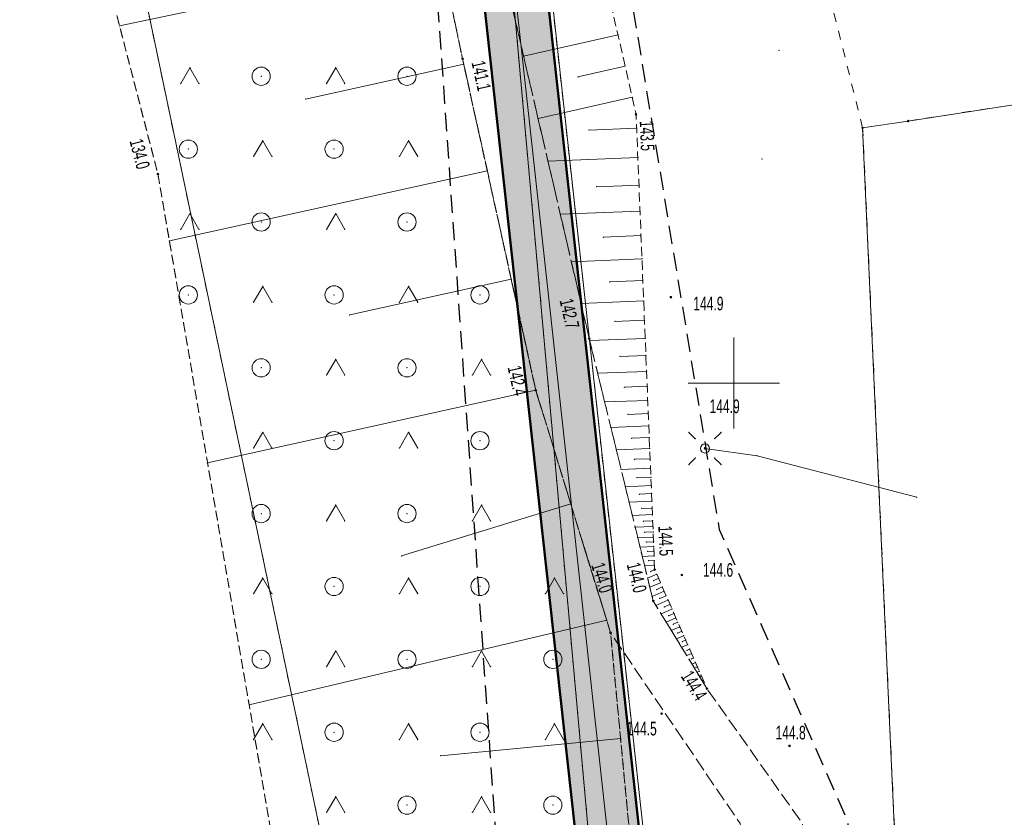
# Model space of a CAD drawing. Extents: x 6456700 to 6518119, y 5963420 to 5980059.
# Tile 245 of 256: x 6512430 to 6512484, y 5966575 to 5966619. Entities that reach past the tile are written whole.
import ezdxf
from ezdxf.enums import TextEntityAlignment as Align

# ---------------------------------------------------------------- set-up
doc = ezdxf.new("R2010")
doc.units = 0
doc.header["$MEASUREMENT"] = 0
for name, pattern in [('L_0_03', [1, 0.5, -0.5]), ('L_0_04', [1.5, 1, -0.5]), ('L_0_52', [1, 0.75, -0.25]), ('L_0_5A', [0.75, 0.5, -0.25])]:
    doc.linetypes.add(name, pattern=pattern)
doc.layers.get('0').update_dxf_attribs({"color": 2, "linetype": 'CONTINUOUS', "lineweight": 5})
for name, color, linetype, lineweight in [('000_Inne__niezydentyfikowane_', 7, 'CONTINUOUS', 18), ('18mm Kreska ciągła', 7, 'CONTINUOUS', 18), ('203_punkt_graniczny', 7, 'CONTINUOUS', 18), ('218_kontur_uzytku_gruntowego', 96, 'L_0_03', 18), ('219_dzialka_ewidencyjna', 7, 'CONTINUOUS', 18), ('50mm Kreska ciągła', 7, 'CONTINUOUS', 50), ('9mm Kreska ciągła', 252, 'CONTINUOUS', 9), ('jezdnia', 7, 'CONTINUOUS', 18), ('latarnia', 7, 'CONTINUOUS', 18), ('ogrodzenie_trwale', 7, 'CONTINUOUS', 18), ('pikieta_naturalna', 7, 'CONTINUOUS', 18), ('pikieta_naturalna_Atr2', 7, 'CONTINUOUS', 18), ('przewod_elektroenergetyczny_podziemny', 7, 'CONTINUOUS', 18), ('siatka_krzyrzy', 7, 'CONTINUOUS', 18), ('skarpa_nieumocniona', 7, 'CONTINUOUS', 18), ('teren_zalesiony', 7, 'CONTINUOUS', 18), ('Zakres', 7, 'CONTINUOUS', 18)]:
    doc.layers.add(name, color=color, linetype=linetype, lineweight=lineweight)
doc.styles.get("Standard").update_dxf_attribs({"font": 'txt', "width": 0.75})

# ---------------------------------------------------------------- blocks, each defined once
blk = doc.blocks.new('mdcp_nowa')
at = {"layer": '203_punkt_graniczny', "linetype": 'Continuous', "lineweight": 18, "true_color": 0x000000}
for points in [[(6495207.07, 5983063.955, 1), (6495207.07, 5983064.045, 1)], [(6495209.56, 5983064.335, 1), (6495209.56, 5983064.425, 1)]]:
    blk.add_hatch(color=18, dxfattribs=at).paths.add_polyline_path(points)
at = {"layer": 'pikieta_naturalna', "linetype": 'Continuous', "lineweight": 18, "true_color": 0x000000}
for points in [[(6495185.12, 5983067.755, 1), (6495185.12, 5983067.845, 1)], [(6495194.64, 5983064.695, 1), (6495194.64, 5983064.785, 1)], [(6495168.41, 5983061.425, 1), (6495168.41, 5983061.515, 1)], [(6495196.55, 5983054.665, 1), (6495196.55, 5983054.755, 1)], [(6495192.07, 5983052.395, 1), (6495192.07, 5983052.485, 1)], [(6495189.14, 5983049.555, 1), (6495189.14, 5983049.645, 1)], [(6495198.42, 5983046.365, 1), (6495198.42, 5983046.455, 1)], [(6495195.66, 5983039.715, 1), (6495195.66, 5983039.805, 1)], [(6495197.15, 5983039.425, 1), (6495197.15, 5983039.515, 1)], [(6495195.58, 5983037.995, 1), (6495195.58, 5983038.085, 1)], [(6495193.24, 5983036.245, 1), (6495193.24, 5983036.335, 1)], [(6495198.53, 5983033.185, 1), (6495198.53, 5983033.275, 1)], [(6495196.04, 5983031.815, 1), (6495196.04, 5983031.905, 1)], [(6495203.06, 5983030.045, 1), (6495203.06, 5983030.135, 1)]]:
    blk.add_hatch(color=18, dxfattribs=at).paths.add_polyline_path(points)
at = {"layer": '000_Inne__niezydentyfikowane_', "linetype": 'Continuous', "lineweight": 18, "flags": 128}
for points in [[(6495183.96, 5983073.31), (6495166.31, 5983069.6)], [(6495193.65, 5983069.11), (6495188.47, 5983067.93)], [(6495185.19, 5983067.5), (6495176.51, 5983065.58)], [(6495194.04, 5983067.39), (6495191.45, 5983066.8)], [(6495194.43, 5983065.68), (6495189.27, 5983064.51)], [(6495194.67, 5983063.99), (6495192.05, 5983063.88)], [(6495194.74, 5983062.38), (6495189.81, 5983062.18)], [(6495186.48, 5983061.65), (6495169.04, 5983057.8)], [(6495194.8, 5983060.86), (6495192.48, 5983060.77)], [(6495194.86, 5983059.43), (6495190.49, 5983059.26)], [(6495194.91, 5983058.09), (6495192.85, 5983058)], [(6495194.96, 5983056.82), (6495191.09, 5983056.66)], [(6495187.79, 5983055.7), (6495178.93, 5983053.74)], [(6495195.01, 5983055.63), (6495193.19, 5983055.55)], [(6495195.06, 5983054.51), (6495191.62, 5983054.37)], [(6495195.1, 5983053.45), (6495193.48, 5983053.38)], [(6495195.14, 5983052.45), (6495192.1, 5983052.33)], [(6495195.18, 5983051.52), (6495193.75, 5983051.46)], [(6495195.22, 5983050.64), (6495192.53, 5983050.54)], [(6495189.14, 5983049.6), (6495171.13, 5983045.62)], [(6495195.25, 5983049.82), (6495193.99, 5983049.77)], [(6495195.28, 5983049.05), (6495192.92, 5983048.96)], [(6495195.31, 5983048.33), (6495194.2, 5983048.28)], [(6495195.34, 5983047.65), (6495193.26, 5983047.56)], [(6495195.36, 5983047.01), (6495194.39, 5983046.97)], [(6495195.39, 5983046.41), (6495193.56, 5983046.34)], [(6495195.41, 5983045.85), (6495194.55, 5983045.82)], [(6495195.43, 5983045.33), (6495193.82, 5983045.26)], [(6495195.45, 5983044.83), (6495194.7, 5983044.8)], [(6495195.47, 5983044.37), (6495194.05, 5983044.31)], [(6495195.51, 5983043.52), (6495194.26, 5983043.47)], [(6495195.49, 5983043.93), (6495194.82, 5983043.9)], [(6495191.06, 5983043.37), (6495181.78, 5983040.51)], [(6495195.52, 5983043.14), (6495194.94, 5983043.12)], [(6495195.54, 5983042.78), (6495194.44, 5983042.74)], [(6495195.55, 5983042.44), (6495195.03, 5983042.42)], [(6495195.56, 5983042.13), (6495194.59, 5983042.09)], [(6495195.58, 5983041.83), (6495195.12, 5983041.81)], [(6495195.59, 5983041.55), (6495194.73, 5983041.51)], [(6495195.6, 5983041.29), (6495195.2, 5983041.27)], [(6495195.61, 5983041.03), (6495194.86, 5983041)], [(6495195.62, 5983040.78), (6495195.27, 5983040.76)], [(6495195.63, 5983040.52), (6495194.98, 5983040.49)], [(6495195.64, 5983040.26), (6495195.34, 5983040.25)], [(6495195.65, 5983040.01), (6495195.11, 5983039.98)], [(6495195.66, 5983039.75), (6495195.44, 5983039.65)], [(6495195.77, 5983039.51), (6495195.27, 5983039.3)], [(6495195.87, 5983039.28), (6495195.6, 5983039.16)], [(6495195.98, 5983039.04), (6495195.4, 5983038.79)], [(6495196.08, 5983038.81), (6495195.77, 5983038.67)], [(6495196.18, 5983038.57), (6495195.52, 5983038.28)], [(6495196.39, 5983038.09), (6495195.73, 5983037.8)], [(6495196.29, 5983038.33), (6495195.94, 5983038.18)], [(6495196.61, 5983037.6), (6495196.01, 5983037.34)], [(6495196.5, 5983037.84), (6495196.19, 5983037.71)], [(6495193.03, 5983036.99), (6495173.42, 5983032.34)], [(6495196.82, 5983037.11), (6495196.29, 5983036.88)], [(6495196.72, 5983037.36), (6495196.43, 5983037.23)], [(6495197.04, 5983036.62), (6495196.57, 5983036.42)], [(6495196.93, 5983036.87), (6495196.68, 5983036.76)], [(6495197.25, 5983036.13), (6495196.86, 5983035.96)], [(6495197.15, 5983036.38), (6495196.93, 5983036.28)], [(6495197.36, 5983035.89), (6495197.18, 5983035.81)], [(6495197.47, 5983035.64), (6495197.14, 5983035.5)], [(6495197.58, 5983035.4), (6495197.43, 5983035.33)], [(6495197.68, 5983035.15), (6495197.42, 5983035.04)], [(6495197.79, 5983034.91), (6495197.68, 5983034.86)], [(6495197.9, 5983034.67), (6495197.7, 5983034.58)], [(6495198.01, 5983034.42), (6495197.92, 5983034.39)], [(6495198.11, 5983034.18), (6495197.98, 5983034.12)], [(6495198.22, 5983033.93), (6495198.17, 5983033.91)], [(6495198.33, 5983033.69), (6495198.27, 5983033.66)], [(6495193.79, 5983030.49), (6495183.92, 5983029.55)]]:
    blk.add_lwpolyline(points, dxfattribs=at)
at = {"layer": '000_Inne__niezydentyfikowane_'}
for p in [(6495166.31, 5983069.6), (6495193.65, 5983069.11), (6495188.47, 5983067.93), (6495185.19, 5983067.5), (6495194.04, 5983067.39), (6495191.45, 5983066.8), (6495176.51, 5983065.58), (6495194.43, 5983065.68), (6495189.27, 5983064.51), (6495194.67, 5983063.99), (6495192.05, 5983063.88), (6495194.74, 5983062.38), (6495189.81, 5983062.18), (6495186.48, 5983061.65), (6495192.48, 5983060.77), (6495194.8, 5983060.86), (6495190.49, 5983059.26), (6495194.86, 5983059.43), (6495194.91, 5983058.09), (6495169.04, 5983057.8), (6495192.85, 5983058), (6495191.09, 5983056.66), (6495194.96, 5983056.82), (6495187.79, 5983055.7), (6495193.19, 5983055.55), (6495195.01, 5983055.63), (6495191.62, 5983054.37), (6495195.06, 5983054.51), (6495178.93, 5983053.74), (6495193.48, 5983053.38), (6495195.1, 5983053.45), (6495192.1, 5983052.33), (6495195.14, 5983052.45), (6495193.75, 5983051.46), (6495195.18, 5983051.52), (6495192.53, 5983050.54), (6495195.22, 5983050.64), (6495189.14, 5983049.6), (6495193.99, 5983049.77), (6495195.25, 5983049.82), (6495192.92, 5983048.96), (6495195.28, 5983049.05), (6495195.31, 5983048.33), (6495194.2, 5983048.28), (6495193.26, 5983047.56), (6495195.34, 5983047.65), (6495194.39, 5983046.97), (6495195.36, 5983047.01), (6495193.56, 5983046.34), (6495195.39, 5983046.41), (6495171.13, 5983045.62), (6495194.55, 5983045.82), (6495195.41, 5983045.85), (6495193.82, 5983045.26), (6495195.43, 5983045.33), (6495194.7, 5983044.8), (6495195.45, 5983044.83), (6495194.05, 5983044.31), (6495195.47, 5983044.37), (6495194.26, 5983043.47), (6495194.82, 5983043.9), (6495195.49, 5983043.93), (6495195.51, 5983043.52), (6495191.06, 5983043.37), (6495194.94, 5983043.12), (6495195.52, 5983043.14), (6495194.44, 5983042.74), (6495195.03, 5983042.42), (6495195.54, 5983042.78), (6495195.55, 5983042.44), (6495194.59, 5983042.09), (6495195.56, 5983042.13), (6495195.58, 5983041.83), (6495194.73, 5983041.51), (6495195.12, 5983041.81), (6495195.59, 5983041.55), (6495195.6, 5983041.29), (6495194.86, 5983041), (6495195.2, 5983041.27), (6495195.27, 5983040.76), (6495195.61, 5983041.03), (6495195.62, 5983040.78), (6495181.78, 5983040.51), (6495194.98, 5983040.49), (6495195.34, 5983040.25), (6495195.63, 5983040.52), (6495195.64, 5983040.26), (6495195.11, 5983039.98), (6495195.65, 5983040.01), (6495195.66, 5983039.75), (6495195.27, 5983039.3), (6495195.44, 5983039.65), (6495195.6, 5983039.16), (6495195.77, 5983039.51), (6495195.87, 5983039.28), (6495195.4, 5983038.79), (6495195.77, 5983038.67), (6495195.98, 5983039.04), (6495196.08, 5983038.81), (6495195.52, 5983038.28), (6495195.94, 5983038.18), (6495196.18, 5983038.57), (6495196.29, 5983038.33), (6495196.39, 5983038.09), (6495195.73, 5983037.8), (6495196.19, 5983037.71), (6495196.5, 5983037.84), (6495196.61, 5983037.6), (6495193.03, 5983036.99), (6495196.01, 5983037.34), (6495196.43, 5983037.23), (6495196.72, 5983037.36), (6495196.82, 5983037.11), (6495196.29, 5983036.88), (6495196.57, 5983036.42), (6495196.68, 5983036.76), (6495196.93, 5983036.87), (6495197.04, 5983036.62), (6495196.86, 5983035.96), (6495196.93, 5983036.28), (6495197.15, 5983036.38), (6495197.25, 5983036.13), (6495197.36, 5983035.89), (6495197.14, 5983035.5), (6495197.18, 5983035.81), (6495197.47, 5983035.64), (6495197.58, 5983035.4), (6495197.42, 5983035.04), (6495197.43, 5983035.33), (6495197.68, 5983035.15), (6495197.68, 5983034.86), (6495197.79, 5983034.91), (6495197.7, 5983034.58), (6495197.9, 5983034.67), (6495197.92, 5983034.39), (6495198.01, 5983034.42), (6495197.98, 5983034.12), (6495198.11, 5983034.18), (6495198.17, 5983033.91), (6495198.22, 5983033.93), (6495198.27, 5983033.66), (6495198.33, 5983033.69), (6495173.42, 5983032.34), (6495193.79, 5983030.49), (6495183.92, 5983029.55)]:
    blk.add_point(p, dxfattribs=at)
at = {"layer": '203_punkt_graniczny', "color": 7, "linetype": 'Continuous', "lineweight": 18}
for centre in [(6495207.07, 5983064), (6495209.56, 5983064.38)]:
    blk.add_circle(centre, 0.045, dxfattribs=at)
at = {"layer": '203_punkt_graniczny'}
for p in [(6495207.07, 5983064), (6495209.56, 5983064.38)]:
    blk.add_point(p, dxfattribs=at)
at = {"layer": '218_kontur_uzytku_gruntowego', "lineweight": 18, "flags": 128}
for points in [[(6495152.536, 5983143.537), (6495178.61, 5983019.23)], [(6495207.07, 5983064), (6495198.68, 5983097.62)], [(6495189.39, 5983076.89), (6495199.98, 5982980.36)], [(6495199.25, 5982944.91), (6495187.44, 5983076.36)], [(6495209.56, 5983064.38), (6495245.22, 5983069.9)], [(6495207.07, 5983064), (6495209.56, 5983064.38)], [(6495209.81, 5983003.62), (6495207.07, 5983064)]]:
    blk.add_lwpolyline(points, dxfattribs=at)
at = {"layer": '218_kontur_uzytku_gruntowego'}
for p in [(6495207.07, 5983064), (6495207.07, 5983064), (6495207.07, 5983064), (6495207.07, 5983064), (6495209.56, 5983064.38), (6495209.56, 5983064.38)]:
    blk.add_point(p, dxfattribs=at)
at = {"layer": '219_dzialka_ewidencyjna', "color": 3, "linetype": 'Continuous', "lineweight": 18, "flags": 128}
for points in [[(6495178.61, 5983019.23), (6495152.536, 5983143.537)], [(6495199.98, 5982980.36), (6495189.39, 5983076.89)], [(6495199.25, 5982944.91), (6495187.44, 5983076.36)], [(6495245.22, 5983069.9), (6495209.56, 5983064.38)], [(6495209.56, 5983064.38), (6495207.07, 5983064)], [(6495207.07, 5983064), (6495209.81, 5983003.62)]]:
    blk.add_lwpolyline(points, dxfattribs=at)
at = {"layer": '219_dzialka_ewidencyjna', "color": 3}
for p in [(6495207.07, 5983064), (6495207.07, 5983064), (6495209.56, 5983064.38), (6495209.56, 5983064.38)]:
    blk.add_point(p, dxfattribs=at)
at = {"layer": 'jezdnia', "color": 7, "linetype": 'L_0_52', "lineweight": 18, "flags": 128}
blk.add_lwpolyline([(6495195.83, 5982978.97), (6495200.77, 5982990.52), (6495203.76, 5983005.28), (6495200.35, 5983025.82), (6495193.24, 5983036.29), (6495189.14, 5983049.6), (6495185.12, 5983067.8), (6495183.17, 5983077.08), (6495178.19, 5983089.73), (6495174.64, 5983098.86), (6495168.43, 5983115.09), (6495161.55, 5983133.83), (6495154.76, 5983147.58), (6495144.33, 5983166.27), (6495135.54, 5983182.13), (6495131.43, 5983212.99), (6495131.68, 5983233.26), (6495131.46, 5983243.99), (6495128.32, 5983280.81), (6495127.29, 5983298.52), (6495124.19, 5983336.19), (6495123.5, 5983344), (6495121.28, 5983367.92), (6495119.64, 5983396.13), (6495116.73, 5983412.76), (6495117.19, 5983441.35), (6495116.43, 5983457.42), (6495115.48, 5983476.53), (6495115.11, 5983482.62), (6495112.3, 5983484.4), (6495091.45, 5983481.81), (6495091.37, 5983484.19), (6495109.96, 5983486.92), (6495113.25, 5983490.41), (6495113.24, 5983503.43), (6495112.69, 5983521.82), (6495113.13, 5983545.8), (6495113.51, 5983566.95), (6495116.02, 5983585), (6495118.4, 5983609.28), (6495123.42, 5983650.06), (6495131.2, 5983686.54), (6495140.07, 5983719.72), (6495146.41, 5983753.33), (6495149.05, 5983763.24), (6495154.18, 5983776.85), (6495160.67, 5983784.68), (6495175.29, 5983798.4), (6495197.26, 5983816.17), (6495217.4, 5983831.86), (6495238.65, 5983846.53), (6495263.72, 5983869.02), (6495276.39, 5983884.8), (6495285.32, 5983901), (6495289.2, 5983910.41), (6495292.89, 5983924.2), (6495294.78, 5983930.12), (6495299.2, 5983944.93), (6495304.61, 5983964.52), (6495307.5, 5983979.46), (6495307.59, 5983992.22), (6495306.46, 5984009.09), (6495305.69, 5984028.3), (6495305.67, 5984038.17), (6495300.99, 5984057.07), (6495297.28, 5984082.3), (6495291.79, 5984107.54), (6495288.36, 5984130.45), (6495280.64, 5984151.56), (6495274.64, 5984171.22), (6495270.98, 5984181.26), (6495273.99, 5984181.03), (6495276.87, 5984171.8), (6495283.5, 5984152.14), (6495291.35, 5984131.82), (6495294.78, 5984110.77), (6495299.68, 5984081.31), (6495303.27, 5984060.79), (6495332.62, 5984062.58), (6495350.78, 5984065.69), (6495352.73, 5984070.57), (6495357.63, 5984062.1), (6495352.37, 5984062.87), (6495334.16, 5984059.86), (6495303.89, 5984056.79), (6495307.64, 5984045.46), (6495309.06, 5984037.47), (6495310.62, 5984029.01), (6495312.95, 5983997.49), (6495310.44, 5983991.82), (6495310.09, 5983979.31), (6495307.08, 5983963.82), (6495301.68, 5983944.67), (6495295.97, 5983923.79), (6495292.77, 5983913.71), (6495290.13, 5983906.38), (6495284.32, 5983893.37), (6495278.05, 5983883.04), (6495264.46, 5983865.44), (6495239.09, 5983842.69), (6495219.23, 5983829.73), (6495216.93, 5983819.97), (6495223.58, 5983813.84), (6495228.16, 5983809.41), (6495224.21, 5983807.55), (6495214.94, 5983813.05), (6495207.87, 5983817.5), (6495201.24, 5983815.27), (6495178.34, 5983796.41), (6495165.6, 5983786.15), (6495159.73, 5983777.73), (6495154.77, 5983771.17), (6495151.16, 5983759.97), (6495150.26, 5983749.93), (6495142.6, 5983719.51), (6495134.42, 5983684.95), (6495127.4, 5983650.76), (6495120.08, 5983602.2), (6495117.42, 5983578.29), (6495115.94, 5983567.9), (6495115.38, 5983544.13), (6495115.07, 5983520.98), (6495115.65, 5983504.52), (6495116.24, 5983490.91), (6495120.25, 5983487.29), (6495126.33, 5983487.84), (6495143.65, 5983489.58), (6495144.46, 5983486.94), (6495127.88, 5983485.15), (6495121.64, 5983482.36), (6495118.37, 5983476.22), (6495119.55, 5983458.22), (6495119.45, 5983441.1), (6495120.18, 5983413.18), (6495121.99, 5983405.13), (6495126.07, 5983403.29), (6495130.48, 5983403.23), (6495129.73, 5983399.77), (6495124.35, 5983396.96), (6495123.73, 5983368.04), (6495126.63, 5983336.2), (6495129.59, 5983298.85), (6495131.1, 5983280.79), (6495133, 5983262.8), (6495134.25, 5983243.51), (6495134.8, 5983233.03), (6495133.67, 5983213.6), (6495138.07, 5983181.73), (6495146.27, 5983167.62), (6495157.18, 5983147.99), (6495163.68, 5983134.39), (6495170.96, 5983115.51), (6495175.46, 5983104.48), (6495181.17, 5983100.74), (6495199.93, 5983101.55), (6495199.17, 5983099.07), (6495182.34, 5983097.53), (6495180.35, 5983094.32), (6495185.39, 5983081.2), (6495192.07, 5983052.44), (6495195.58, 5983038.04), (6495198.53, 5983033.23), (6495203.76, 5983025.83), (6495206.13, 5983003.89), (6495202.54, 5982989.27), (6495201.18, 5982984.38), (6495199.22, 5982977.33), (6495199.31, 5982965.37), (6495200.17, 5982948.62), (6495203.01, 5982926.24), (6495205.43, 5982907.13), (6495210.02, 5982873.53), (6495214.31, 5982847.66), (6495217.75, 5982836.69), (6495222.16, 5982822), (6495228.36, 5982806.97), (6495230.37, 5982804.25), (6495235.28, 5982800.03), (6495240.12, 5982797.03), (6495226.36, 5982801.25), (6495225.42, 5982799.59), (6495224.16, 5982791.52), (6495222.71, 5982778.54), (6495222.21, 5982760.62), (6495221.26, 5982748.78), (6495217.72, 5982722.5), (6495220.89, 5982699.43), (6495222.63, 5982688.01), (6495226.82, 5982681.43), (6495232.44, 5982678.09), (6495238.57, 5982677.74), (6495238.58, 5982674.2), (6495234.94, 5982674.18), (6495222.7, 5982675.95), (6495211.13, 5982675.67), (6495203.44, 5982672.24), (6495190.56, 5982660.85), (6495183.64, 5982651.87), (6495180.18, 5982645.51), (6495176.56, 5982638.14), (6495173.06, 5982629.9), (6495169.79, 5982622.28), (6495168.95, 5982621.1), (6495167.1, 5982622.09), (6495169.54, 5982629.99), (6495175.88, 5982643.52), (6495181.21, 5982652.88), (6495188.25, 5982661.9), (6495200.25, 5982673.34), (6495211.64, 5982680.53), (6495218.14, 5982692.06), (6495218.39, 5982699.72), (6495215.1, 5982723.62), (6495216.08, 5982729.8), (6495218.41, 5982743.49), (6495220.09, 5982761.04), (6495220.41, 5982779.3), (6495221.74, 5982791.03), (6495222.5, 5982799.07), (6495220.92, 5982803.86), (6495210.51, 5982812.59), (6495206.38, 5982817.94), (6495202.5, 5982823.86), (6495197.41, 5982834.99), (6495191.07, 5982840.79), (6495178.96, 5982851.25), (6495180.72, 5982852.83), (6495192.33, 5982842.82), (6495193.9, 5982841.49), (6495196.29, 5982839.47), (6495200.7, 5982838.43), (6495206.86, 5982825.62), (6495210.11, 5982820.87), (6495214.26, 5982814.71), (6495221.36, 5982809.09), (6495224.36, 5982806.84), (6495223.38, 5982810.9), (6495218.5, 5982823.84), (6495214.57, 5982836.22), (6495211.53, 5982847.15), (6495206.8, 5982872.08), (6495202.64, 5982906.51), (6495199.04, 5982926.21), (6495196.67, 5982948.55), (6495195.68, 5982964.58)], close=True, dxfattribs=at)
at = {"layer": 'jezdnia'}
for p in [(6495185.12, 5983067.8), (6495192.07, 5983052.44), (6495189.14, 5983049.6), (6495195.58, 5983038.04), (6495193.24, 5983036.29), (6495198.53, 5983033.23)]:
    blk.add_point(p, dxfattribs=at)
at = {"layer": 'latarnia', "color": 7, "linetype": 'Continuous', "lineweight": 13, "flags": 128}
for points in [[(6495197.89, 5983046.941), (6495197.537, 5983047.294)], [(6495198.951, 5983046.941), (6495199.304, 5983047.294)], [(6495197.89, 5983045.88), (6495197.537, 5983045.527)], [(6495198.951, 5983045.88), (6495199.304, 5983045.527)]]:
    blk.add_lwpolyline(points, dxfattribs=at)
at = {"layer": 'latarnia', "color": 7, "linetype": 'Continuous', "lineweight": 13}
blk.add_circle((6495198.42, 5983046.41), 0.25, dxfattribs=at)
at = {"layer": 'latarnia'}
for p in [(6495197.537, 5983047.294), (6495199.304, 5983047.294), (6495197.89, 5983046.941), (6495198.951, 5983046.941), (6495198.42, 5983046.41), (6495197.89, 5983045.88), (6495198.951, 5983045.88), (6495197.537, 5983045.527), (6495199.304, 5983045.527)]:
    blk.add_point(p, dxfattribs=at)
at = {"layer": 'ogrodzenie_trwale'}
for p in [(6495202.48, 5983068.25), (6495201.55, 5983062.3), (6495196.55, 5983054.71), (6495197.15, 5983039.47)]:
    blk.add_point(p, dxfattribs=at)
at = {"layer": 'pikieta_naturalna', "color": 7, "linetype": 'Continuous', "lineweight": 18}
for centre in [(6495185.12, 5983067.8), (6495194.64, 5983064.74), (6495168.41, 5983061.47), (6495196.55, 5983054.71), (6495192.07, 5983052.44), (6495189.14, 5983049.6), (6495198.42, 5983046.41), (6495195.66, 5983039.76), (6495197.15, 5983039.47), (6495195.58, 5983038.04), (6495193.24, 5983036.29), (6495198.53, 5983033.23), (6495196.04, 5983031.86), (6495203.06, 5983030.09)]:
    blk.add_circle(centre, 0.045, dxfattribs=at)
at = {"layer": 'pikieta_naturalna'}
for p in [(6495185.12, 5983067.8), (6495194.64, 5983064.74), (6495168.41, 5983061.47), (6495196.55, 5983054.71), (6495192.07, 5983052.44), (6495189.14, 5983049.6), (6495198.42, 5983046.41), (6495195.66, 5983039.76), (6495197.15, 5983039.47), (6495195.58, 5983038.04), (6495193.24, 5983036.29), (6495198.53, 5983033.23), (6495196.04, 5983031.86), (6495203.06, 5983030.09)]:
    blk.add_point(p, dxfattribs=at)
at = {"layer": 'przewod_elektroenergetyczny_podziemny', "color": 1, "linetype": 'Continuous', "lineweight": 18, "flags": 128}
blk.add_lwpolyline([(6495210.04, 5983043.73), (6495201.28, 5983046.01), (6495198.42, 5983046.41)], dxfattribs=at)
at = {"layer": 'przewod_elektroenergetyczny_podziemny'}
for p in [(6495198.42, 5983046.41), (6495201.28, 5983046.01), (6495210.04, 5983043.73)]:
    blk.add_point(p, dxfattribs=at)
at = {"layer": 'siatka_krzyrzy', "linetype": 'Continuous', "lineweight": 18, "flags": 128}
for points in [[(6495200, 5983047.5), (6495200, 5983052.5)], [(6495197.5, 5983050), (6495202.5, 5983050)]]:
    blk.add_lwpolyline(points, dxfattribs=at)
at = {"layer": 'skarpa_nieumocniona', "color": 7, "linetype": 'L_0_5A', "lineweight": 18, "flags": 128}
for points in [[(6495217.65, 5982814.39), (6495212.8, 5982822.34), (6495206.86, 5982825.62), (6495200.7, 5982838.43), (6495195.46, 5982859.44), (6495192.63, 5982871.32), (6495188.85, 5982881.97), (6495183.52, 5982886.94), (6495176.14, 5982900.76), (6495180, 5982904.6), (6495179.15, 5982911.71), (6495175.72, 5982920.63), (6495175.98, 5982930.29), (6495180.63, 5982930.17), (6495180.83, 5982936.86), (6495177.45, 5982936.98), (6495177.48, 5982938.07), (6495176.61, 5982948.59), (6495174.13, 5982984.91), (6495177.26, 5983009.97), (6495168.41, 5983061.47), (6495162.99, 5983082.43), (6495163.97, 5983097.34), (6495159.47, 5983111.58), (6495154.72, 5983137.09), (6495143.3, 5983161.31), (6495133.93, 5983178.05), (6495127.78, 5983190.6), (6495121.74, 5983201), (6495109.97, 5983223.74), (6495115.06, 5983236.61), (6495123.33, 5983219.43), (6495128.48, 5983200.73), (6495134.02, 5983183.5), (6495140.69, 5983170.38), (6495148.28, 5983157.89), (6495159.34, 5983136.7), (6495163.67, 5983127.48), (6495166.42, 5983114.5), (6495172.48, 5983096.4), (6495178.19, 5983089.73), (6495183.17, 5983077.08), (6495185.12, 5983067.8), (6495189.14, 5983049.6), (6495193.24, 5983036.29), (6495194.86, 5983019.23), (6495194.22, 5983005.35), (6495194.46, 5982985.14), (6495193.02, 5982977.78), (6495193.03, 5982974.24), (6495193.09, 5982968.66), (6495193.64, 5982959.29), (6495195.49, 5982946.34), (6495195.53, 5982929.96), (6495198.39, 5982919.26), (6495200.73, 5982901.53), (6495201.7, 5982891.53), (6495206.08, 5982861.3), (6495209.07, 5982851.75), (6495212.1, 5982842.39), (6495218.5, 5982823.84), (6495223.38, 5982810.9), (6495221.36, 5982809.09)], [(6495195.58, 5983038.04), (6495192.07, 5983052.44), (6495185.39, 5983081.2), (6495180.35, 5983094.32), (6495182.34, 5983097.53), (6495199.17, 5983099.07), (6495190.48, 5983091.93), (6495189.2, 5983078.98), (6495193.03, 5983071.82), (6495194.64, 5983064.74), (6495195.66, 5983039.76), (6495198.53, 5983033.23)]]:
    blk.add_lwpolyline(points, close=True, dxfattribs=at)
at = {"layer": 'skarpa_nieumocniona'}
for p in [(6495185.12, 5983067.8), (6495185.12, 5983067.8), (6495194.64, 5983064.74), (6495194.64, 5983064.74), (6495168.41, 5983061.47), (6495168.41, 5983061.47), (6495192.07, 5983052.44), (6495192.07, 5983052.44), (6495189.14, 5983049.6), (6495189.14, 5983049.6), (6495195.66, 5983039.76), (6495195.66, 5983039.76), (6495195.58, 5983038.04), (6495195.58, 5983038.04), (6495193.24, 5983036.29), (6495193.24, 5983036.29), (6495198.53, 5983033.23), (6495198.53, 5983033.23)]:
    blk.add_point(p, dxfattribs=at)
at = {"layer": 'teren_zalesiony', "color": 7, "linetype": 'L_0_5A', "lineweight": 18, "flags": 128}
blk.add_lwpolyline([(6495177.26, 5983009.97), (6495168.41, 5983061.47), (6495162.99, 5983082.43), (6495163.97, 5983097.34), (6495172.48, 5983096.4), (6495178.19, 5983089.73), (6495183.17, 5983077.08), (6495185.12, 5983067.8), (6495189.14, 5983049.6), (6495193.24, 5983036.29), (6495194.86, 5983019.23), (6495194.22, 5983005.35), (6495194.46, 5982985.14), (6495193.02, 5982977.78), (6495193.03, 5982974.24), (6495193.09, 5982968.66), (6495193.64, 5982959.29), (6495195.49, 5982946.34), (6495195.53, 5982929.96), (6495198.39, 5982919.26), (6495200.73, 5982901.53), (6495201.7, 5982891.53), (6495206.08, 5982861.3), (6495209.07, 5982851.75), (6495195.46, 5982859.44), (6495192.63, 5982871.32), (6495188.85, 5982881.97), (6495183.52, 5982886.94), (6495176.14, 5982900.76), (6495182.8, 5982899.3), (6495180.63, 5982930.17), (6495180.83, 5982936.86), (6495174.13, 5982984.91)], close=True, dxfattribs=at)
at = {"layer": 'teren_zalesiony', "color": 7, "linetype": 'Continuous', "lineweight": 18, "flags": 128}
for points in [[(6495169.663, 5983066.433), (6495170.163, 5983067.299)], [(6495170.163, 5983067.299), (6495170.663, 5983066.433)], [(6495177.663, 5983066.433), (6495178.163, 5983067.299)], [(6495178.163, 5983067.299), (6495178.663, 5983066.433)], [(6495173.663, 5983062.433), (6495174.163, 5983063.299)], [(6495174.163, 5983063.299), (6495174.663, 5983062.433)], [(6495181.663, 5983062.433), (6495182.163, 5983063.299)], [(6495182.163, 5983063.299), (6495182.663, 5983062.433)], [(6495169.663, 5983058.433), (6495170.163, 5983059.299)], [(6495170.163, 5983059.299), (6495170.663, 5983058.433)], [(6495177.663, 5983058.433), (6495178.163, 5983059.299)], [(6495178.163, 5983059.299), (6495178.663, 5983058.433)], [(6495173.663, 5983054.433), (6495174.163, 5983055.299)], [(6495174.163, 5983055.299), (6495174.663, 5983054.433)], [(6495181.663, 5983054.433), (6495182.163, 5983055.299)], [(6495182.163, 5983055.299), (6495182.663, 5983054.433)], [(6495177.663, 5983050.433), (6495178.163, 5983051.299)], [(6495178.163, 5983051.299), (6495178.663, 5983050.433)], [(6495185.663, 5983050.433), (6495186.163, 5983051.299)], [(6495186.163, 5983051.299), (6495186.663, 5983050.433)], [(6495173.663, 5983046.433), (6495174.163, 5983047.299)], [(6495174.163, 5983047.299), (6495174.663, 5983046.433)], [(6495181.663, 5983046.433), (6495182.163, 5983047.299)], [(6495182.163, 5983047.299), (6495182.663, 5983046.433)], [(6495177.663, 5983042.433), (6495178.163, 5983043.299)], [(6495178.163, 5983043.299), (6495178.663, 5983042.433)], [(6495185.663, 5983042.433), (6495186.163, 5983043.299)], [(6495186.163, 5983043.299), (6495186.663, 5983042.433)], [(6495173.663, 5983038.433), (6495174.163, 5983039.299)], [(6495174.163, 5983039.299), (6495174.663, 5983038.433)], [(6495181.663, 5983038.433), (6495182.163, 5983039.299)], [(6495182.163, 5983039.299), (6495182.663, 5983038.433)], [(6495189.663, 5983038.433), (6495190.163, 5983039.299)], [(6495190.163, 5983039.299), (6495190.663, 5983038.433)], [(6495177.663, 5983034.433), (6495178.163, 5983035.299)], [(6495178.163, 5983035.299), (6495178.663, 5983034.433)], [(6495185.663, 5983034.433), (6495186.163, 5983035.299)], [(6495186.163, 5983035.299), (6495186.663, 5983034.433)], [(6495173.663, 5983030.433), (6495174.163, 5983031.299)], [(6495174.163, 5983031.299), (6495174.663, 5983030.433)], [(6495181.663, 5983030.433), (6495182.163, 5983031.299)], [(6495182.163, 5983031.299), (6495182.663, 5983030.433)], [(6495189.663, 5983030.433), (6495190.163, 5983031.299)], [(6495190.163, 5983031.299), (6495190.663, 5983030.433)], [(6495177.663, 5983026.433), (6495178.163, 5983027.299)], [(6495178.163, 5983027.299), (6495178.663, 5983026.433)], [(6495185.663, 5983026.433), (6495186.163, 5983027.299)], [(6495186.163, 5983027.299), (6495186.663, 5983026.433)]]:
    blk.add_lwpolyline(points, dxfattribs=at)
at = {"layer": 'teren_zalesiony', "color": 7, "linetype": 'Continuous', "lineweight": 18}
for centre in [(6495174.076, 5983066.836), (6495182.076, 5983066.836), (6495170.076, 5983062.836), (6495178.076, 5983062.836), (6495174.076, 5983058.836), (6495182.076, 5983058.836), (6495170.076, 5983054.836), (6495178.076, 5983054.836), (6495186.076, 5983054.836), (6495174.076, 5983050.836), (6495182.076, 5983050.836), (6495178.076, 5983046.836), (6495186.076, 5983046.836), (6495174.076, 5983042.836), (6495182.076, 5983042.836), (6495178.076, 5983038.836), (6495186.076, 5983038.836), (6495174.076, 5983034.836), (6495182.076, 5983034.836), (6495190.076, 5983034.836), (6495178.076, 5983030.836), (6495186.076, 5983030.836), (6495182.076, 5983026.836), (6495190.076, 5983026.836)]:
    blk.add_circle(centre, 0.5, dxfattribs=at)
at = {"layer": 'teren_zalesiony'}
for p in [(6495185.12, 5983067.8), (6495170.163, 5983067.299), (6495170.163, 5983067.299), (6495178.163, 5983067.299), (6495178.163, 5983067.299), (6495174.076, 5983066.836), (6495182.076, 5983066.836), (6495169.663, 5983066.433), (6495170.663, 5983066.433), (6495177.663, 5983066.433), (6495178.663, 5983066.433), (6495174.163, 5983063.299), (6495174.163, 5983063.299), (6495182.163, 5983063.299), (6495182.163, 5983063.299), (6495170.076, 5983062.836), (6495173.663, 5983062.433), (6495174.663, 5983062.433), (6495178.076, 5983062.836), (6495181.663, 5983062.433), (6495182.663, 5983062.433), (6495168.41, 5983061.47), (6495170.163, 5983059.299), (6495170.163, 5983059.299), (6495178.163, 5983059.299), (6495178.163, 5983059.299), (6495174.076, 5983058.836), (6495182.076, 5983058.836), (6495169.663, 5983058.433), (6495170.663, 5983058.433), (6495177.663, 5983058.433), (6495178.663, 5983058.433), (6495170.076, 5983054.836), (6495174.163, 5983055.299), (6495174.163, 5983055.299), (6495178.076, 5983054.836), (6495182.163, 5983055.299), (6495182.163, 5983055.299), (6495186.076, 5983054.836), (6495173.663, 5983054.433), (6495174.663, 5983054.433), (6495181.663, 5983054.433), (6495182.663, 5983054.433), (6495178.163, 5983051.299), (6495178.163, 5983051.299), (6495186.163, 5983051.299), (6495186.163, 5983051.299), (6495174.076, 5983050.836), (6495182.076, 5983050.836), (6495177.663, 5983050.433), (6495178.663, 5983050.433), (6495185.663, 5983050.433), (6495186.663, 5983050.433), (6495189.14, 5983049.6), (6495174.163, 5983047.299), (6495174.163, 5983047.299), (6495182.163, 5983047.299), (6495182.163, 5983047.299), (6495178.076, 5983046.836), (6495186.076, 5983046.836), (6495173.663, 5983046.433), (6495174.663, 5983046.433), (6495181.663, 5983046.433), (6495182.663, 5983046.433), (6495178.163, 5983043.299), (6495178.163, 5983043.299), (6495186.163, 5983043.299), (6495186.163, 5983043.299), (6495174.076, 5983042.836), (6495177.663, 5983042.433), (6495178.663, 5983042.433), (6495182.076, 5983042.836), (6495185.663, 5983042.433), (6495186.663, 5983042.433), (6495174.163, 5983039.299), (6495174.163, 5983039.299), (6495182.163, 5983039.299), (6495182.163, 5983039.299), (6495190.163, 5983039.299), (6495190.163, 5983039.299), (6495178.076, 5983038.836), (6495186.076, 5983038.836), (6495173.663, 5983038.433), (6495174.663, 5983038.433), (6495181.663, 5983038.433), (6495182.663, 5983038.433), (6495189.663, 5983038.433), (6495190.663, 5983038.433), (6495193.24, 5983036.29), (6495174.076, 5983034.836), (6495178.163, 5983035.299), (6495178.163, 5983035.299), (6495182.076, 5983034.836), (6495186.163, 5983035.299), (6495186.163, 5983035.299), (6495190.076, 5983034.836), (6495177.663, 5983034.433), (6495178.663, 5983034.433), (6495185.663, 5983034.433), (6495186.663, 5983034.433), (6495174.163, 5983031.299), (6495174.163, 5983031.299), (6495182.163, 5983031.299), (6495182.163, 5983031.299), (6495190.163, 5983031.299), (6495190.163, 5983031.299), (6495178.076, 5983030.836), (6495186.076, 5983030.836), (6495173.663, 5983030.433), (6495174.663, 5983030.433), (6495181.663, 5983030.433), (6495182.663, 5983030.433), (6495189.663, 5983030.433), (6495190.663, 5983030.433), (6495178.163, 5983027.299), (6495178.163, 5983027.299), (6495186.163, 5983027.299), (6495186.163, 5983027.299), (6495182.076, 5983026.836), (6495190.076, 5983026.836), (6495177.663, 5983026.433), (6495178.663, 5983026.433), (6495185.663, 5983026.433), (6495186.663, 5983026.433)]:
    blk.add_point(p, dxfattribs=at)
at = {"layer": 'Zakres', "linetype": 'L_0_04', "lineweight": 25, "flags": 128}
blk.add_lwpolyline([(6495113.77, 5985050.22), (6495121.12, 5984877.07), (6495125.76, 5984757.87), (6495129.89, 5984649.81), (6495141.08, 5984611.3), (6495145.77, 5984544.53), (6495147.36, 5984487.27), (6495157.22, 5984392.07), (6495162.95, 5984387.45), (6495180.24, 5984384.16), (6495229.5, 5984386.61), (6495251.65, 5984373.41), (6495258.77, 5984357.12), (6495255.44, 5984330.44), (6495250.77, 5984304.39), (6495252.21, 5984282.78), (6495255.46, 5984256.45), (6495254.94, 5984238.25), (6495266.4, 5984211), (6495277.24, 5984182.33), (6495294.2, 5984133.19), (6495300.94, 5984095.37), (6495313.24, 5984037.69), (6495317.44, 5983978.18), (6495300.35, 5983922.18), (6495282.35, 5983883.38), (6495266.21, 5983862.23), (6495242.03, 5983839.67), (6495211.11, 5983816.86), (6495158.26, 5983772.66), (6495130.6, 5983651.16), (6495116.31, 5983543.43), (6495129.51, 5983346.73), (6495134.58, 5983264.71), (6495139.64, 5983186.97), (6495193.25, 5983077.94), (6495199.2, 5983041.97), (6495206.23, 5983026), (6495208.96, 5983004.88), (6495202.27, 5982979.48), (6495202.42, 5982950.13), (6495209.35, 5982897.38), (6495215.97, 5982850.34), (6495228.6, 5982809.97), (6495226.85, 5982778.82), (6495225.04, 5982750.56), (6495220.26, 5982723.37), (6495226.54, 5982679.97), (6495206.06, 5982669.48), (6495192.68, 5982657.71), (6495184.57, 5982648.65), (6495174.78, 5982624.58), (6495164.23, 5982604.61), (6495150.7, 5982588.3), (6495137.69, 5982582.43), (6495118.26, 5982573.75), (6495100.35, 5982558.42), (6495090.36, 5982544.99), (6495075.87, 5982519.06), (6495060.83, 5982499.68), (6495049.41, 5982485.49), (6495035.07, 5982459.7), (6495006.7, 5982406.64), (6494980.89, 5982351.84), (6494944.35, 5982293.29), (6494925.72, 5982250.11), (6494905.2, 5982190.37), (6494898.43, 5982153.5), (6494879.51, 5982063.89), (6494864.14, 5981992.66), (6494816.93, 5981768.61), (6494777.79, 5981577.7), (6494739.84, 5981394.72), (6494718.65, 5981297.89), (6494716.45, 5981237.31), (6494738.62, 5981208.21), (6494776.48, 5981173.06), (6494817.16, 5981137.44), (6494847.63, 5981109.8), (6494877.39, 5981077.08), (6494912.75, 5981030.55), (6494916.06, 5981014.71), (6494903.86, 5980957.01), (6494916.13, 5980953.51), (6494892.32, 5980927.59), (6494850.7, 5980858.8), (6494806.81, 5980779.89), (6494785.1, 5980753.49), (6494715.22, 5980723.29), (6494679.96, 5980686.78), (6494651.35, 5980651.29), (6494549.14, 5980683.24), (6494511.84, 5980659.66), (6494443.61, 5980630.33), (6494428.78, 5980598.6), (6494431.58, 5980579.46), (6494420.56, 5980549.76), (6494416.45, 5980528.2), (6494403.86, 5980507.16), (6494388.89, 5980482.96), (6494365.32, 5980407.99), (6494335.67, 5980315.15), (6494332.29, 5980297.41), (6494335.1, 5980278.18), (6494347.25, 5980254.84), (6494336.79, 5980250.09), (6494300.04, 5980271.34), (6494320.8, 5980301.43), (6494336.81, 5980349.17), (6494344.85, 5980380.92), (6494360.85, 5980437.13), (6494374.18, 5980476.38), (6494386.14, 5980498.84), (6494403.02, 5980528.52), (6494411.33, 5980563.19), (6494420.84, 5980586.25), (6494420.25, 5980601.11), (6494434.95, 5980635.94), (6494446.75, 5980644.99), (6494465.77, 5980647.27), (6494513.02, 5980669.46), (6494507.85, 5980679.68), (6494547.89, 5980705.83), (6494570.06, 5980691.34), (6494636.17, 5980669.05), (6494706.14, 5980756.86), (6494742.78, 5980772.58), (6494798.53, 5980814.27), (6494826.12, 5980867.97), (6494849.57, 5980908.6), (6494845.35, 5980942.01), (6494853.94, 5980970.83), (6494891.08, 5980960.54), (6494890.11, 5980965.73), (6494903.94, 5981025.69), (6494869.98, 5981070.3), (6494770.97, 5981160.58), (6494728.18, 5981200.64), (6494706.13, 5981229.56), (6494707.94, 5981299.75), (6494728.84, 5981398.1), (6494767.06, 5981580.19), (6494806.17, 5981770.55), (6494854.36, 5981994.76), (6494869.73, 5982065.97), (6494888.61, 5982155.44), (6494891.67, 5982173.95), (6494895.82, 5982197.45), (6494916.38, 5982253.72), (6494935.47, 5982297.95), (6494954.97, 5982331.67), (6494972.09, 5982356.64), (6494997.76, 5982411.14), (6495026.29, 5982464.48), (6495041.09, 5982491.09), (6495052.99, 5982505.88), (6495067.51, 5982524.6), (6495081.94, 5982550.43), (6495092.99, 5982565.28), (6495112.86, 5982582.29), (6495133.59, 5982591.55), (6495144.48, 5982596.46), (6495155.87, 5982610.19), (6495165.7, 5982628.8), (6495175.96, 5982654.03), (6495185.62, 5982664.83), (6495200.4, 5982677.82), (6495212.49, 5982688.04), (6495209.64, 5982723.43), (6495215.22, 5982750.57), (6495216.87, 5982779.54), (6495218.31, 5982809.31), (6495206.86, 5982847.92), (6495199.44, 5982894.74), (6495192.11, 5982948.71), (6495190.16, 5982979.24), (6495183.47, 5983075.16), (6495129.79, 5983184.34), (6495124.6, 5983264.07), (6495119.53, 5983346.09), (6495106.27, 5983543.75), (6495120.74, 5983652.9), (6495148.75, 5983779.42), (6495204.15, 5983826.04), (6495273.41, 5983889.36), (6495288.53, 5983927.42), (6495300.83, 5983964.69), (6495303.91, 5983980.14), (6495301.32, 5984039.55), (6495291.1, 5984093.63), (6495284.5, 5984130.67), (6495267.84, 5984178.93), (6495257.12, 5984207.3), (6495244.96, 5984236.19), (6495244.79, 5984255.42), (6495242.25, 5984281.97), (6495240.71, 5984304.95), (6495245.55, 5984331.94), (6495248.51, 5984355.64), (6495243.77, 5984366.47), (6495226.98, 5984376.47), (6495179.54, 5984374.12), (6495158.61, 5984378.09), (6495147.7, 5984386.91), (6495137.38, 5984486.61), (6495135.78, 5984544.04), (6495131.18, 5984609.54), (6495119.95, 5984648.2), (6495115.76, 5984757.49), (6495111.12, 5984876.67), (6495103.73, 5985050.93), (6495109.36, 5985081.73), (6495120.41, 5985085.88)], close=True, dxfattribs=at)
at = {"layer": 'Zakres'}
blk.add_point((6495199.2, 5983041.97), dxfattribs=at)
at = {"layer": 'pikieta_naturalna_Atr2', "color": 7, "lineweight": 15, "width": 0.66}
for s, rotation, p in [('141.1', 282.5, (6495186.34, 5983067.75)), ('143.5', 272.3, (6495195.59, 5983064.41)), ('134.0', 284.5, (6495167.57, 5983063.47)), ('142.7', 283.1, (6495191.17, 5983054.7)), ('142.4', 282.5, (6495188.32, 5983051.02)), ('144.5', 272.3, (6495196.61, 5983042.18)), ('144.0', 287.1, (6495192.89, 5983040.22)), ('144.0', 283.7, (6495194.85, 5983040.22)), ('144.4', 301.5, (6495197.71, 5983034.3))]:
    blk.add_text(s, height=0.75, rotation=rotation, dxfattribs=at).set_placement(p, align=Align.TOP_LEFT)
for s, p in [('144.9', (6495197.78, 5983054.74)), ('144.9', (6495198.67, 5983049.1)), ('144.6', (6495198.31, 5983040.12)), ('144.5', (6495194.12, 5983031.41)), ('144.8', (6495202.29, 5983031.19))]:
    blk.add_text(s, height=0.75, dxfattribs=at).set_placement(p, align=Align.TOP_LEFT)

msp = doc.modelspace()

# ---------------------------------------------------------------- block references
at = {"linetype": 'ByBlock'}
msp.add_blockref('mdcp_nowa', (17268.786, -16450.998), dxfattribs=at)

# ---------------------------------------------------------------- next in the draw order: hatches: boundary and pattern name
at = {"layer": '9mm Kreska ciągła'}
h = msp.add_hatch(dxfattribs=at)
h.set_pattern_fill('SAND_AND_LIME', color=4, scale=0.1)
h.set_pattern_definition([(37.5, (6512162.38958, 5966557.36103), (-0.006803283, 0.208096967), [0, -0.16416, 0, -0.1836, 0, -0.1755]), (7.5, (6512162.38958, 5966557.36103), (0.191135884, 0.304791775), [0, -0.08856, 0, -0.14796, 0, -0.0567]), (327.5, (6512162.25674, 5966557.36103), (0.33632732, 0.000611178), [0, -0.054, 0, -0.1944, 0, -0.2538]), (317.5, (6512162.25674, 5966557.36103), (0.324661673, 0.09478896), [0, -0.027, 0, -0.12744, 0, -0.1458])])
edge = h.paths.add_edge_path()
edge.add_arc((6512516.367, 5967810.283), 3, 311.5869, 347.3062, ccw=False)
edge.add_arc((6512523.503, 5967802.242), 7.75, 131.5869, 180.7804)
edge.add_line((6512515.753, 5967802.137), (6512515.839, 5967795.832))
edge.add_arc((6512568.134, 5967796.544), 52.3, 180.7804, 202.2888)
edge.add_line((6512519.742, 5967776.708), (6512533.586, 5967742.935))
edge.add_arc((6512443.186, 5967705.88), 97.7, 19.24547, 22.28878, ccw=False)
edge.add_line((6512535.426, 5967738.083), (6512551.885, 5967690.939))
edge.add_arc((6512459.645, 5967658.735), 97.7, 10.33082, 19.24547, ccw=False)
edge.add_line((6512555.761, 5967676.256), (6512567.725, 5967610.623))
edge.add_arc((6512717.556, 5967637.935), 152.3, 190.33082, 193.90778)
edge.add_line((6512569.721, 5967601.328), (6512572.468, 5967590.235))
edge.add_arc((6512477.632, 5967566.752), 97.7, 359.59588, 373.90778, ccw=False)
edge.add_line((6512575.33, 5967566.063), (6512575.106, 5967534.367))
edge.add_arc((6512497.408, 5967534.915), 77.7, 343.87223, 359.59588, ccw=False)
edge.add_line((6512572.05, 5967513.331), (6512569.54, 5967504.651))
edge.add_arc((6512475.685, 5967531.79), 97.7, 339.08524, 343.87223, ccw=False)
edge.add_line((6512566.948, 5967496.914), (6512545.985, 5967442.059))
edge.add_arc((6512524.78, 5967450.162), 22.7, 313.2875, 339.0852, ccw=False)
edge.add_line((6512540.345, 5967433.638), (6512504.063, 5967399.463))
edge.add_line((6512504.063, 5967399.463), (6512490.766, 5967386.938))
edge.add_arc((6512149.514, 5967749.225), 497.7, 309.16671, 313.28749, ccw=False)
edge.add_line((6512463.851, 5967363.353), (6512423.112, 5967330.167))
edge.add_arc((6512437.196, 5967312.877), 22.3, 129.1667, 169.6812)
edge.add_line((6512415.257, 5967316.872), (6512407.758, 5967275.686))
edge.add_arc((6511918.108, 5967364.836), 497.7, 347.25294, 349.68124, ccw=False)
edge.add_line((6512403.541, 5967255.02), (6512392.372, 5967205.646))
edge.add_arc((6512443.383, 5967194.106), 52.3, 167.2529, 172.4126)
edge.add_line((6512391.541, 5967201.011), (6512377.704, 5967097.137))
edge.add_arc((6512429.546, 5967090.232), 52.3, 172.4126, 183.9445)
edge.add_line((6512377.37, 5967086.634), (6512388.786, 5966921.07))
edge.add_arc((6510894.634, 5966818.042), 1497.7, 3.606413, 3.944541, ccw=False)
edge.add_line((6512389.368, 5966912.251), (6512395.777, 5966810.575))
edge.add_arc((6510402.033, 5966684.915), 1997.7, 2.742456, 3.606413, ccw=False)
edge.add_line((6512397.445, 5966780.498), (6512399.171, 5966744.457))
edge.add_arc((6512436.429, 5966746.242), 37.3, 182.7425, 206.0885)
edge.add_line((6512402.929, 5966729.839), (6512452.864, 5966627.857))
edge.add_arc((6512432.477, 5966617.874), 22.7, 6.2671, 26.0885, ccw=False)
edge.add_line((6512455.041, 5966620.352), (6512460.451, 5966571.093))
edge.add_arc((6515444.811, 5966898.838), 3002.303, 186.267142, 186.338012)
edge.add_line((6512460.859, 5966567.402), (6512461.669, 5966560.109))
edge.add_line((6512461.669, 5966560.109), (6512460.465, 5966557.361))
edge.add_line((6512460.465, 5966557.361), (6512465.434, 5966557.916))
edge.add_line((6512465.434, 5966557.916), (6512464.337, 5966567.789))
edge.add_arc((6515444.811, 5966898.838), 2998.803, 186.267142, 186.338012, ccw=False)
edge.add_line((6512463.93, 5966571.475), (6512458.52, 5966620.734))
edge.add_arc((6512432.477, 5966617.874), 26.2, 6.2671, 26.0885)
edge.add_line((6512456.008, 5966629.396), (6512406.072, 5966731.378))
edge.add_arc((6512436.429, 5966746.242), 33.8, 182.7425, 206.0885, ccw=False)
edge.add_line((6512402.667, 5966744.625), (6512400.941, 5966780.666))
edge.add_arc((6510402.033, 5966684.915), 2001.2, 2.742456, 3.606413)
edge.add_line((6512399.27, 5966810.795), (6512392.862, 5966912.471))
edge.add_arc((6510894.634, 5966818.042), 1501.2, 3.606413, 3.944541)
edge.add_line((6512392.278, 5966921.311), (6512380.862, 5967086.875))
edge.add_arc((6512429.546, 5967090.232), 48.8, 172.4126, 183.9445, ccw=False)
edge.add_line((6512381.174, 5967096.675), (6512395.01, 5967200.549))
edge.add_arc((6512443.383, 5967194.106), 48.8, 167.2529, 172.4126, ccw=False)
edge.add_line((6512395.786, 5967204.873), (6512406.955, 5967254.247))
edge.add_arc((6511918.108, 5967364.836), 501.2, 347.25294, 349.68124)
edge.add_line((6512411.202, 5967275.059), (6512418.7, 5967316.245))
edge.add_arc((6512437.196, 5967312.877), 18.8, 129.1667, 169.6812, ccw=False)
edge.add_line((6512425.323, 5967327.453), (6512466.061, 5967360.639))
edge.add_arc((6512149.514, 5967749.225), 501.2, 309.16671, 313.28749)
edge.add_line((6512493.166, 5967384.391), (6512506.462, 5967396.915))
edge.add_line((6512506.462, 5967396.915), (6512542.744, 5967431.09))
edge.add_arc((6512524.78, 5967450.162), 26.2, 313.2875, 339.0852)
edge.add_line((6512549.254, 5967440.809), (6512570.217, 5967495.664))
edge.add_arc((6512475.685, 5967531.79), 101.2, 339.08524, 343.87223)
edge.add_line((6512572.902, 5967503.679), (6512575.412, 5967512.359))
edge.add_arc((6512497.408, 5967534.915), 81.2, 343.87223, 359.59588)
edge.add_line((6512578.606, 5967534.342), (6512578.829, 5967566.038))
edge.add_arc((6512477.632, 5967566.752), 101.2, 359.59588, 373.90778)
edge.add_line((6512575.865, 5967591.076), (6512573.118, 5967602.169))
edge.add_arc((6512717.556, 5967637.935), 148.8, 190.33082, 193.90778, ccw=False)
edge.add_line((6512571.168, 5967611.25), (6512559.204, 5967676.884))
edge.add_arc((6512459.645, 5967658.735), 101.2, 10.33082, 19.24547)
edge.add_line((6512555.189, 5967692.092), (6512538.73, 5967739.237))
edge.add_arc((6512443.186, 5967705.88), 101.2, 19.24547, 22.28878)
edge.add_line((6512536.824, 5967744.262), (6512522.98, 5967778.036))
edge.add_arc((6512568.134, 5967796.544), 48.8, 180.7804, 202.2888, ccw=False)
edge.add_line((6512519.339, 5967795.88), (6512519.305, 5967798.372))
edge.add_arc((6512522.305, 5967798.413), 3, 27.7369, 180.7804, ccw=False)
edge.add_line((6512524.96, 5967799.809), (6512519.294, 5967809.624))

# ---------------------------------------------------------------- next in the draw order: linework, layer by layer
at = {"layer": '18mm Kreska ciągła', "color": 4, "ltscale": 0.1}
msp.add_lwpolyline([(6512463.699, 5966557.68), (6512462.598, 5966567.595, -0.000309), (6512462.19, 5966571.284), (6512456.781, 5966620.543, 0.086703), (6512454.436, 5966628.626), (6512404.501, 5966730.608, -0.10222), (6512400.919, 5966744.541), (6512399.193, 5966780.582, 0.00377), (6512397.523, 5966810.685), (6512391.115, 5966912.361, 0.001475), (6512390.532, 5966921.19), (6512379.116, 5967086.754, -0.05036), (6512379.439, 5967096.906), (6512393.275, 5967200.78, -0.022517), (6512394.079, 5967205.26), (6512405.248, 5967254.633, 0.010596), (6512409.48, 5967275.372), (6512416.979, 5967316.558, -0.178643), (6512424.217, 5967328.81), (6512464.956, 5967361.996, 0.017982), (6512491.966, 5967385.664), (6512505.262, 5967398.189)], format="xyb", dxfattribs=at)
at = {"layer": '50mm Kreska ciągła', "color": 5, "ltscale": 0.1}
for points in [[(6512399.171, 5966744.457, 0.10222), (6512402.929, 5966729.839), (6512452.864, 5966627.857, -0.086703), (6512455.041, 5966620.352), (6512460.451, 5966571.093, 0.000309), (6512460.859, 5966567.402), (6512461.669, 5966560.109), (6512460.465, 5966557.361)], [(6512465.438, 5966557.873), (6512464.337, 5966567.789, -0.000309), (6512463.93, 5966571.475), (6512458.52, 5966620.734, 0.086703), (6512456.008, 5966629.396), (6512406.072, 5966731.378, -0.10222), (6512402.667, 5966744.625)]]:
    msp.add_lwpolyline(points, format="xyb", dxfattribs=at)

doc.saveas('drawing.dxf')
